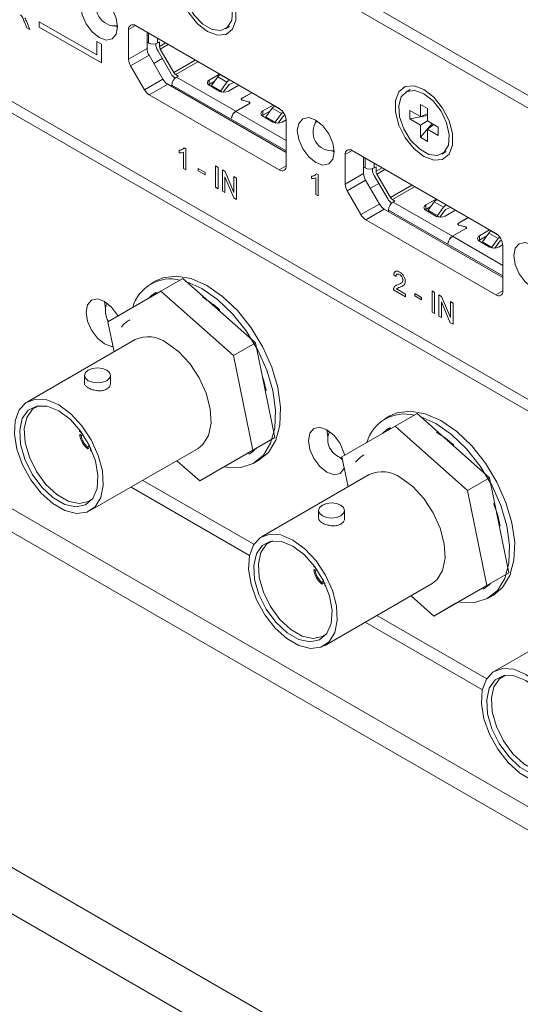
# Model space of a CAD drawing. Header units: millimetres. Extents: x 0 to 1118, y 0 to 864.
# Tile 7 of 256: x 231 to 240, y 174 to 192. Entities that reach past the tile are written whole.
import ezdxf

# ---------------------------------------------------------------- set-up
doc = ezdxf.new("R2010")
doc.units = ezdxf.units.MM

msp = doc.modelspace()

# ---------------------------------------------------------------- linework, layer by layer
at = {"color": 9, "linetype": 'Continuous', "lineweight": 15}
for p, q in [((249.46, 172.107), (201.623, 199.723)), ((249.46, 171.661), (201.482, 199.358)), ((249.46, 165.227), (197.949, 194.963)), ((249.46, 164.334), (197.666, 194.234)), ((232.863, 192.333), (232.731, 192.257)), ((233.111, 192.19), (233.111, 192)), ((233.287, 192.088), (233.287, 192)), ((233.323, 191.936), (233.437, 192.002)), ((233.49, 191.971), (233.338, 191.884)), ((233.597, 191.435), (234.008, 191.672)), ((234.061, 191.642), (233.635, 191.396)), ((233.561, 191.193), (235.754, 189.928)), ((234.903, 190.937), (234.903, 190.939)), ((234.916, 190.901), (234.916, 190.903)), ((235.036, 190.871), (235.036, 190.869)), ((234.79, 190.688), (235.754, 190.132)), ((235.045, 190.837), (235.045, 190.835)), ((235.643, 190.726), (235.534, 190.789)), ((237.017, 189.935), (236.885, 189.858)), ((237.265, 189.792), (237.265, 189.602)), ((235.621, 189.565), (235.754, 189.642)), ((237.442, 189.69), (237.442, 189.602)), ((237.477, 189.538), (237.591, 189.604)), ((237.644, 189.573), (237.493, 189.485)), ((237.751, 189.037), (238.162, 189.274)), ((238.215, 189.243), (237.789, 188.997)), ((237.716, 188.795), (239.908, 187.529)), ((239.057, 188.539), (239.057, 188.541)), ((239.07, 188.503), (239.07, 188.505)), ((239.19, 188.473), (239.19, 188.471)), ((239.199, 188.439), (239.199, 188.437)), ((238.944, 188.29), (239.908, 187.733)), ((239.797, 188.328), (239.688, 188.391)), ((239.775, 187.167), (239.908, 187.244)), ((236.535, 184.559), (236.551, 184.568))]:
    msp.add_line(p, q, dxfattribs=at)
at = {"color": 7, "linetype": 'Continuous', "lineweight": 15}
for p, q in [((227.675, 198.338), (249.46, 185.762)), ((227.657, 198.105), (249.46, 185.518)), ((227.657, 192.511), (249.46, 179.925)), ((230.777, 192.292), (230.733, 192.404)), ((230.776, 192.405), (230.834, 192.259)), ((232.121, 191.772), (231.016, 192.409)), ((231.016, 192.409), (231.016, 192.307)), ((227.657, 192.287), (249.46, 179.7)), ((230.834, 192.259), (230.777, 192.292)), ((231.016, 192.307), (232.209, 191.619)), ((232.486, 192.328), (232.518, 192.307)), ((232.731, 192.257), (232.731, 191.691)), ((235.621, 190.741), (232.863, 192.333)), ((233.084, 192.206), (233.084, 191.895)), ((234.586, 192.269), (234.665, 192.314)), ((232.209, 191.976), (232.121, 192.027)), ((232.121, 192.027), (232.121, 191.772)), ((233.099, 192.007), (233.111, 192)), ((233.287, 192), (233.323, 192.021)), ((233.323, 191.936), (233.323, 192.021)), ((232.209, 191.619), (232.209, 191.976)), ((232.731, 191.691), (233.084, 191.895)), ((233.252, 191.986), (233.252, 191.977)), ((233.547, 191.406), (233.288, 191.855)), ((233.597, 191.435), (233.338, 191.884)), ((233.123, 191.765), (232.769, 191.561)), ((233.123, 191.765), (233.387, 191.308)), ((233.375, 191.704), (233.212, 191.61)), ((233.033, 191.104), (232.769, 191.561)), ((233.033, 191.104), (233.387, 191.308)), ((233.685, 191.366), (233.635, 191.396)), ((233.685, 191.366), (233.65, 191.346)), ((233.65, 191.346), (234.788, 190.689)), ((234.374, 191.26), (234.264, 191.197)), ((234.277, 191.29), (234.473, 191.404)), ((234.277, 191.29), (234.277, 191.209)), ((234.38, 191.269), (234.277, 191.209)), ((234.44, 191.35), (234.321, 191.187)), ((234.44, 191.35), (234.617, 191.248)), ((234.492, 191.393), (234.489, 191.392)), ((234.489, 191.392), (234.666, 191.29)), ((234.498, 191.085), (234.617, 191.248)), ((234.749, 191.245), (234.657, 191.206)), ((234.666, 191.29), (234.668, 191.291)), ((233.48, 191.209), (233.127, 191.005)), ((233.48, 191.209), (235.754, 189.897)), ((233.561, 191.193), (233.561, 191.175)), ((234.277, 191.209), (234.262, 191.199)), ((234.47, 191.077), (234.277, 191.188)), ((234.321, 191.187), (234.498, 191.085)), ((234.321, 191.187), (234.36, 191.144)), ((234.36, 191.144), (234.497, 191.065)), ((234.521, 191.059), (234.498, 191.085)), ((234.656, 191.205), (234.547, 191.056)), ((234.843, 191.19), (234.647, 191.077)), ((234.903, 190.939), (235.091, 191.047)), ((235.093, 191.046), (234.905, 190.938)), ((238.132, 191.107), (238.053, 191.061)), ((233.127, 191.005), (235.621, 189.565)), ((234.894, 190.923), (234.894, 190.915)), ((235.035, 190.869), (234.915, 190.902)), ((234.916, 190.903), (235.036, 190.871)), ((234.788, 190.689), (235.045, 190.837)), ((235.046, 190.836), (234.79, 190.688)), ((235.055, 190.843), (235.055, 190.851)), ((235.304, 190.697), (235.501, 190.81)), ((235.45, 190.699), (235.304, 190.615)), ((235.304, 190.697), (235.304, 190.615)), ((235.485, 190.747), (235.365, 190.584)), ((235.485, 190.747), (235.661, 190.645)), ((235.534, 190.791), (235.534, 190.789)), ((235.536, 190.79), (235.534, 190.789)), ((238.122, 190.705), (238.326, 190.587)), ((238.122, 190.543), (238.122, 190.705)), ((238.326, 190.822), (238.466, 190.742)), ((238.326, 190.587), (238.326, 190.822)), ((238.466, 190.742), (238.466, 190.506)), ((234.704, 190.558), (234.702, 190.557)), ((234.703, 190.556), (234.702, 190.557)), ((235.304, 190.615), (235.29, 190.605)), ((235.498, 190.483), (235.304, 190.595)), ((235.365, 190.584), (235.542, 190.482)), ((235.365, 190.584), (235.404, 190.541)), ((235.404, 190.541), (235.524, 190.472)), ((235.492, 190.487), (235.495, 190.489)), ((235.542, 190.482), (235.661, 190.645)), ((235.559, 190.464), (235.542, 190.482)), ((235.7, 190.602), (235.598, 190.462)), ((235.753, 190.528), (235.675, 190.483)), ((235.702, 190.603), (235.729, 190.614)), ((235.754, 189.642), (235.754, 190.511)), ((238.122, 190.543), (238.466, 190.608)), ((238.326, 190.425), (238.122, 190.543)), ((238.466, 190.639), (238.326, 190.587)), ((238.326, 190.425), (238.466, 190.506)), ((238.466, 190.506), (238.67, 190.388)), ((238.326, 190.19), (238.555, 190.455)), ((238.326, 190.19), (238.326, 190.425)), ((238.582, 190.439), (238.466, 190.345)), ((238.466, 190.345), (238.466, 190.109)), ((238.67, 190.227), (238.466, 190.345)), ((238.67, 190.388), (238.67, 190.227)), ((238.466, 190.109), (238.326, 190.19)), ((233.698, 189.894), (233.698, 189.942)), ((233.796, 189.988), (233.825, 189.971)), ((233.825, 189.971), (233.825, 189.563)), ((236.64, 189.93), (236.673, 189.909)), ((239.775, 188.343), (237.017, 189.935)), ((238.74, 189.87), (238.82, 189.916)), ((233.78, 189.589), (233.78, 189.907)), ((236.885, 189.858), (236.885, 189.293)), ((237.238, 189.807), (237.238, 189.497)), ((233.825, 189.563), (233.78, 189.589)), ((234.065, 189.592), (234.197, 189.516)), ((234.065, 189.545), (234.065, 189.592)), ((234.197, 189.469), (234.065, 189.545)), ((234.396, 189.642), (234.446, 189.613)), ((234.396, 189.233), (234.396, 189.642)), ((234.446, 189.613), (234.446, 189.204)), ((234.528, 189.566), (234.58, 189.535)), ((234.528, 189.157), (234.528, 189.566)), ((234.58, 189.535), (234.75, 189.133)), ((237.253, 189.609), (237.265, 189.602)), ((237.406, 189.588), (237.406, 189.578)), ((237.442, 189.602), (237.477, 189.623)), ((237.477, 189.538), (237.477, 189.623)), ((234.197, 189.516), (234.197, 189.469)), ((234.747, 189.031), (234.577, 189.433)), ((234.577, 189.433), (234.577, 189.129)), ((234.75, 189.437), (234.8, 189.409)), ((234.75, 189.133), (234.75, 189.437)), ((234.8, 189.409), (234.8, 189)), ((236.238, 189.398), (236.238, 189.446)), ((236.319, 189.093), (236.319, 189.411)), ((236.335, 189.492), (236.365, 189.475)), ((236.365, 189.475), (236.365, 189.067)), ((236.885, 189.293), (237.238, 189.497)), ((237.277, 189.366), (236.924, 189.162)), ((237.277, 189.366), (237.541, 188.91)), ((237.701, 189.008), (237.443, 189.456)), ((237.751, 189.037), (237.493, 189.485)), ((234.446, 189.204), (234.396, 189.233)), ((234.577, 189.129), (234.528, 189.157)), ((237.187, 188.706), (236.924, 189.162)), ((237.53, 189.306), (237.367, 189.212)), ((234.8, 189), (234.747, 189.031)), ((236.365, 189.067), (236.319, 189.093)), ((237.839, 188.968), (237.789, 188.997)), ((237.839, 188.968), (237.804, 188.948)), ((238.431, 188.892), (238.627, 189.006)), ((238.646, 188.995), (238.644, 188.994)), ((238.644, 188.994), (238.82, 188.892)), ((237.187, 188.706), (237.541, 188.91)), ((237.635, 188.811), (237.281, 188.607)), ((237.635, 188.811), (239.908, 187.499)), ((237.716, 188.795), (237.716, 188.776)), ((237.804, 188.948), (238.943, 188.291)), ((238.431, 188.811), (238.416, 188.8)), ((238.528, 188.862), (238.419, 188.798)), ((238.431, 188.892), (238.431, 188.811)), ((238.535, 188.87), (238.431, 188.811)), ((238.624, 188.678), (238.431, 188.79)), ((238.594, 188.952), (238.475, 188.789)), ((238.475, 188.789), (238.652, 188.687)), ((238.475, 188.789), (238.514, 188.746)), ((238.594, 188.952), (238.771, 188.85)), ((238.652, 188.687), (238.771, 188.85)), ((238.81, 188.807), (238.701, 188.658)), ((238.998, 188.792), (238.801, 188.678)), ((238.903, 188.846), (238.811, 188.808)), ((238.82, 188.892), (238.823, 188.893)), ((237.281, 188.607), (239.775, 187.167)), ((238.514, 188.746), (238.651, 188.667)), ((238.676, 188.661), (238.652, 188.687)), ((239.057, 188.541), (239.245, 188.649)), ((239.247, 188.648), (239.059, 188.54)), ((238.943, 188.291), (239.199, 188.439)), ((239.201, 188.438), (238.944, 188.29)), ((239.048, 188.524), (239.048, 188.516)), ((239.189, 188.471), (239.069, 188.503)), ((239.07, 188.505), (239.19, 188.473)), ((239.209, 188.445), (239.209, 188.453)), ((239.459, 188.299), (239.655, 188.412)), ((239.459, 188.217), (239.444, 188.207)), ((239.604, 188.301), (239.459, 188.217)), ((239.459, 188.299), (239.459, 188.217)), ((239.639, 188.349), (239.52, 188.186)), ((239.639, 188.349), (239.816, 188.247)), ((239.691, 188.392), (239.688, 188.391)), ((239.689, 188.393), (239.689, 188.391)), ((239.697, 188.084), (239.816, 188.247)), ((239.856, 188.205), (239.883, 188.216)), ((238.858, 188.16), (238.856, 188.159)), ((238.858, 188.158), (238.856, 188.159)), ((239.652, 188.085), (239.459, 188.197)), ((239.52, 188.186), (239.697, 188.084)), ((239.52, 188.186), (239.559, 188.143)), ((239.559, 188.143), (239.679, 188.073)), ((239.646, 188.089), (239.649, 188.09)), ((239.713, 188.066), (239.697, 188.084)), ((239.855, 188.204), (239.753, 188.064)), ((239.907, 188.13), (239.829, 188.085)), ((239.908, 187.244), (239.908, 188.113)), ((233.351, 187.236), (233.773, 187.48)), ((235.163, 186.247), (233.773, 187.48)), ((237.861, 187.521), (237.816, 187.552)), ((233.252, 187.436), (233.153, 187.379)), ((237.87, 187.28), (238.043, 187.18)), ((233.351, 187.236), (232.333, 186.648)), ((233.251, 187.209), (233.264, 187.186)), ((234.741, 186.003), (233.351, 187.236)), ((238.043, 187.128), (237.812, 187.262)), ((238.043, 187.18), (238.043, 187.128)), ((238.22, 187.194), (238.351, 187.118)), ((238.22, 187.146), (238.22, 187.194)), ((238.351, 187.071), (238.22, 187.146)), ((238.351, 187.118), (238.351, 187.071)), ((238.55, 187.243), (238.6, 187.215)), ((238.55, 186.835), (238.55, 187.243)), ((238.6, 187.215), (238.6, 186.806)), ((238.682, 187.167), (238.735, 187.137)), ((238.682, 186.759), (238.682, 187.167)), ((238.735, 187.137), (238.904, 186.735)), ((232.287, 186.902), (232.269, 187.041)), ((238.901, 186.633), (238.732, 187.035)), ((238.732, 187.035), (238.732, 186.73)), ((238.904, 187.039), (238.954, 187.01)), ((238.904, 186.735), (238.904, 187.039)), ((238.954, 187.01), (238.954, 186.602)), ((234.473, 186.881), (234.468, 186.863)), ((238.6, 186.806), (238.55, 186.835)), ((238.732, 186.73), (238.682, 186.759)), ((232.333, 186.648), (232.451, 186.074)), ((238.954, 186.602), (238.901, 186.633)), ((232.857, 186.308), (230.788, 185.114)), ((234.741, 186.003), (235.163, 186.247)), ((235.536, 184.427), (235.163, 186.247)), ((235.113, 184.183), (234.741, 186.003)), ((231.884, 185.621), (231.884, 185.472)), ((232.384, 185.472), (232.384, 185.621)), ((235.348, 185.42), (235.334, 185.413)), ((235.368, 185.332), (235.35, 185.337)), ((237.742, 184.844), (237.643, 184.787)), ((237.841, 184.644), (238.263, 184.888)), ((239.653, 183.655), (238.263, 184.888)), ((237.841, 184.644), (236.823, 184.056)), ((239.231, 183.411), (237.841, 184.644)), ((231.791, 184.543), (231.796, 184.568)), ((231.818, 184.527), (231.791, 184.543)), ((231.791, 184.482), (231.839, 184.509)), ((231.818, 184.466), (231.791, 184.482)), ((231.82, 184.536), (231.818, 184.527)), ((231.863, 184.473), (231.818, 184.466)), ((236.553, 184.44), (236.535, 184.578)), ((236.536, 184.542), (236.565, 184.559)), ((237.741, 184.617), (237.755, 184.594)), ((231.948, 184.24), (231.969, 184.266)), ((231.948, 184.24), (231.948, 184.209)), ((234.518, 183.839), (235.536, 184.427)), ((235.113, 184.183), (235.536, 184.427)), ((238.963, 184.289), (238.958, 184.271)), ((231.996, 184.237), (231.948, 184.209)), ((231.995, 183.025), (234.063, 184.219)), ((232.001, 184.21), (232.001, 184.179)), ((232.001, 184.21), (232.01, 184.207)), ((232.028, 184.17), (232.001, 184.179)), ((234.096, 183.595), (235.113, 184.183)), ((235.04, 184.11), (235.027, 184.133)), ((235.134, 184.177), (235.126, 184.19)), ((236.823, 184.056), (236.941, 183.482)), ((233.657, 183.984), (234.096, 183.595)), ((235.138, 183.94), (235.237, 183.998)), ((236.834, 184.002), (236.777, 184.051)), ((234.096, 183.595), (234.518, 183.839)), ((237.347, 183.716), (235.279, 182.522)), ((233.003, 183.607), (235.131, 182.379)), ((239.231, 183.411), (239.653, 183.655)), ((240.026, 181.835), (239.653, 183.655)), ((232.779, 183.478), (235.048, 182.167)), ((239.603, 181.591), (239.231, 183.411)), ((236.374, 183.029), (236.374, 182.88)), ((236.874, 182.88), (236.874, 183.029)), ((239.838, 182.828), (239.824, 182.82)), ((239.858, 182.74), (239.84, 182.745)), ((236.281, 181.951), (236.286, 181.976)), ((236.308, 181.935), (236.281, 181.951)), ((236.281, 181.89), (236.329, 181.917)), ((236.308, 181.874), (236.281, 181.89)), ((236.31, 181.944), (236.308, 181.935)), ((236.353, 181.881), (236.308, 181.874)), ((239.008, 181.247), (240.026, 181.835)), ((239.603, 181.591), (240.026, 181.835)), ((236.439, 181.648), (236.459, 181.674)), ((236.439, 181.648), (236.439, 181.617)), ((236.486, 181.645), (236.439, 181.617)), ((236.485, 180.433), (238.553, 181.627)), ((236.492, 181.618), (236.492, 181.587)), ((236.492, 181.618), (236.5, 181.615)), ((239.624, 181.585), (239.616, 181.598)), ((236.518, 181.578), (236.492, 181.587)), ((238.586, 181.003), (239.603, 181.591)), ((239.53, 181.518), (239.517, 181.541)), ((238.147, 181.392), (238.586, 181.003)), ((238.586, 181.003), (239.008, 181.247)), ((239.628, 181.348), (239.727, 181.405)), ((241.815, 181.137), (239.746, 179.943)), ((237.269, 180.885), (239.516, 179.588)), ((237.493, 181.015), (239.599, 179.8))]:
    msp.add_line(p, q, dxfattribs=at)
at = {"color": 7, "linetype": 'Continuous', "lineweight": 15, "flags": 128}
for points in [[(234.242, 192.221), (234.433, 192.15), (234.6, 192.165), (234.724, 192.264), (234.79, 192.436), (234.79, 192.659), (234.724, 192.907), (234.6, 193.15), (234.433, 193.358), (234.242, 193.507), (234.052, 193.578), (233.884, 193.563), (233.76, 193.464), (233.694, 193.292), (233.694, 193.069), (233.76, 192.821), (233.884, 192.578), (234.052, 192.37), (234.242, 192.221)], [(234.242, 193.425), (234.066, 193.489), (233.915, 193.468), (233.807, 193.365), (233.758, 193.195), (233.774, 192.98), (233.854, 192.75), (233.986, 192.534), (234.153, 192.364), (234.331, 192.261), (234.498, 192.239), (234.63, 192.302), (234.71, 192.44), (234.726, 192.636), (234.677, 192.863), (234.57, 193.09), (234.418, 193.286), (234.242, 193.425)], [(232.165, 192.103), (232.3, 192.056), (232.415, 192.079), (232.492, 192.167), (232.518, 192.308), (232.492, 192.479), (232.415, 192.656), (232.3, 192.811), (232.165, 192.92), (232.03, 192.967), (231.915, 192.945), (231.838, 192.856), (231.811, 192.716), (231.838, 192.544), (231.915, 192.367), (232.03, 192.213), (232.165, 192.103)], [(233.099, 192.007), (233.09, 192.014), (233.084, 192.018)], [(233.563, 191.162), (233.562, 191.163), (233.561, 191.175)], [(238.396, 189.823), (238.587, 189.752), (238.754, 189.767), (238.879, 189.866), (238.945, 190.038), (238.945, 190.261), (238.879, 190.509), (238.754, 190.752), (238.587, 190.96), (238.396, 191.109), (238.206, 191.18), (238.038, 191.165), (237.914, 191.066), (237.848, 190.894), (237.848, 190.671), (237.914, 190.423), (238.038, 190.18), (238.206, 189.971), (238.396, 189.823)], [(238.396, 191.027), (238.221, 191.091), (238.069, 191.07), (237.961, 190.967), (237.912, 190.797), (237.929, 190.582), (238.008, 190.351), (238.14, 190.136), (238.307, 189.966), (238.486, 189.862), (238.652, 189.841), (238.784, 189.904), (238.864, 190.042), (238.88, 190.238), (238.831, 190.465), (238.724, 190.692), (238.572, 190.888), (238.396, 191.027)], [(234.915, 190.902), (234.906, 190.905), (234.9, 190.908), (234.895, 190.913), (234.892, 190.919), (234.892, 190.924), (234.893, 190.929), (234.897, 190.935), (234.903, 190.939)], [(234.916, 190.903), (234.908, 190.906), (234.902, 190.909), (234.897, 190.914), (234.895, 190.919), (234.894, 190.924), (234.896, 190.929), (234.899, 190.934), (234.905, 190.938)], [(235.045, 190.837), (235.05, 190.841), (235.053, 190.845), (235.055, 190.85), (235.054, 190.855), (235.052, 190.859), (235.048, 190.863), (235.042, 190.867), (235.035, 190.869)], [(235.036, 190.871), (235.043, 190.868), (235.05, 190.864), (235.054, 190.86), (235.057, 190.855), (235.057, 190.85), (235.056, 190.845), (235.052, 190.84), (235.046, 190.836)], [(236.319, 189.705), (236.454, 189.658), (236.569, 189.68), (236.646, 189.769), (236.673, 189.909), (236.646, 190.081), (236.569, 190.258), (236.454, 190.413), (236.319, 190.522), (236.184, 190.569), (236.069, 190.546), (235.993, 190.458), (235.966, 190.318), (235.993, 190.146), (236.069, 189.969), (236.184, 189.814), (236.319, 189.705)], [(236.319, 190.522), (236.319, 190.522), (236.321, 190.483)], [(237.253, 189.609), (237.244, 189.615), (237.238, 189.62)], [(237.717, 188.764), (237.717, 188.765), (237.716, 188.776)], [(239.069, 188.503), (239.061, 188.506), (239.054, 188.51), (239.049, 188.515), (239.046, 188.52), (239.046, 188.526), (239.048, 188.531), (239.052, 188.536), (239.057, 188.541)], [(239.07, 188.505), (239.062, 188.507), (239.056, 188.511), (239.051, 188.516), (239.049, 188.521), (239.048, 188.526), (239.05, 188.531), (239.054, 188.536), (239.059, 188.54)], [(239.199, 188.439), (239.204, 188.442), (239.208, 188.447), (239.209, 188.452), (239.209, 188.456), (239.206, 188.461), (239.202, 188.465), (239.196, 188.469), (239.189, 188.471)], [(239.19, 188.473), (239.198, 188.47), (239.204, 188.466), (239.208, 188.462), (239.211, 188.457), (239.212, 188.452), (239.21, 188.446), (239.206, 188.442), (239.201, 188.438)], [(240.473, 187.307), (240.609, 187.26), (240.723, 187.282), (240.8, 187.37), (240.827, 187.511), (240.8, 187.683), (240.723, 187.86), (240.609, 188.014), (240.473, 188.124), (240.338, 188.171), (240.223, 188.148), (240.147, 188.06), (240.12, 187.919), (240.147, 187.748), (240.223, 187.571), (240.338, 187.416), (240.473, 187.307)], [(233.252, 187.436), (233.385, 187.494), (233.644, 187.528), (233.931, 187.478), (234.232, 187.345), (234.534, 187.136), (234.823, 186.86), (235.084, 186.531), (235.306, 186.164), (235.479, 185.776), (235.594, 185.386), (235.646, 185.01), (235.632, 184.668), (235.553, 184.375), (235.414, 184.144), (235.237, 183.998)], [(233.845, 187.416), (234.133, 187.288), (234.435, 187.078), (234.724, 186.803), (234.985, 186.474), (235.207, 186.107), (235.38, 185.719), (235.495, 185.328), (235.547, 184.953), (235.533, 184.611), (235.454, 184.318), (235.315, 184.087), (235.12, 183.93), (234.88, 183.854), (234.606, 183.863), (234.57, 183.869)], [(232.528, 186.761), (232.519, 186.777), (232.404, 186.932), (232.269, 187.041), (232.134, 187.088), (232.019, 187.066), (231.942, 186.977), (231.916, 186.837), (231.942, 186.665), (232.019, 186.488), (232.134, 186.334), (232.269, 186.224), (232.269, 186.224)], [(232.269, 186.224), (232.404, 186.177), (232.43, 186.176)], [(234.063, 184.219), (234.157, 184.293), (234.264, 184.47), (234.311, 184.705), (234.295, 184.982), (234.217, 185.279), (234.083, 185.576), (233.903, 185.849), (233.69, 186.079), (233.46, 186.248)], [(232.311, 185.519), (232.23, 185.488), (232.134, 185.477), (232.038, 185.488), (231.957, 185.519), (231.903, 185.566), (231.884, 185.621), (231.903, 185.676), (231.957, 185.723), (232.038, 185.754), (232.134, 185.765), (232.23, 185.754), (232.311, 185.723), (232.365, 185.676), (232.384, 185.621), (232.365, 185.566), (232.311, 185.519)], [(231.392, 185.054), (231.622, 184.885), (231.835, 184.655), (232.015, 184.382), (232.149, 184.085), (232.227, 183.788), (232.242, 183.511), (232.195, 183.276), (232.088, 183.099), (231.93, 182.995), (231.731, 182.97), (231.508, 183.027), (231.275, 183.161), (231.052, 183.362), (230.853, 183.616), (230.695, 183.904), (230.588, 184.204), (230.541, 184.494), (230.556, 184.752), (230.634, 184.96), (230.768, 185.102), (230.948, 185.167), (231.161, 185.151), (231.392, 185.054)], [(231.392, 184.938), (231.17, 185.028), (230.968, 185.032), (230.803, 184.951), (230.691, 184.791), (230.641, 184.567), (230.658, 184.3), (230.74, 184.011), (230.88, 183.728), (231.065, 183.475), (231.279, 183.275), (231.504, 183.146), (231.718, 183.099), (231.903, 183.137), (232.043, 183.259), (232.125, 183.453), (232.142, 183.701), (232.092, 183.983), (231.98, 184.272), (231.815, 184.543), (231.613, 184.772), (231.392, 184.938)], [(231.004, 185.038), (230.888, 184.971), (230.779, 184.815), (230.73, 184.597), (230.746, 184.335), (230.826, 184.053), (230.963, 183.777), (231.144, 183.53), (231.353, 183.335), (231.572, 183.208), (231.781, 183.162), (231.962, 183.2), (232.03, 183.244)], [(237.742, 184.844), (237.875, 184.902), (238.134, 184.936), (238.421, 184.886), (238.722, 184.753), (239.024, 184.544), (239.313, 184.268), (239.574, 183.939), (239.796, 183.572), (239.969, 183.184), (240.084, 182.793), (240.136, 182.418), (240.122, 182.076), (240.043, 181.783), (239.904, 181.552), (239.727, 181.405)], [(238.335, 184.824), (238.623, 184.695), (238.925, 184.486), (239.214, 184.211), (239.475, 183.882), (239.697, 183.515), (239.87, 183.127), (239.985, 182.736), (240.037, 182.361), (240.023, 182.019), (239.944, 181.726), (239.805, 181.495), (239.61, 181.338), (239.37, 181.262), (239.096, 181.27), (239.061, 181.277)], [(236.875, 184.086), (236.861, 184.138), (236.785, 184.314), (236.67, 184.469), (236.535, 184.578), (236.399, 184.625), (236.285, 184.603), (236.208, 184.515), (236.181, 184.374), (236.208, 184.202), (236.285, 184.026), (236.399, 183.871), (236.535, 183.762), (236.535, 183.762)], [(236.535, 183.762), (236.67, 183.715), (236.785, 183.737), (236.861, 183.825), (236.867, 183.84)], [(238.553, 181.627), (238.647, 181.701), (238.754, 181.878), (238.801, 182.113), (238.785, 182.39), (238.707, 182.687), (238.573, 182.984), (238.393, 183.257), (238.18, 183.487), (237.95, 183.656)], [(236.801, 182.927), (236.72, 182.895), (236.624, 182.884), (236.528, 182.895), (236.447, 182.927), (236.393, 182.974), (236.374, 183.029), (236.393, 183.084), (236.447, 183.131), (236.528, 183.162), (236.624, 183.173), (236.72, 183.162), (236.801, 183.131), (236.855, 183.084), (236.874, 183.029), (236.855, 182.974), (236.801, 182.927)], [(235.882, 182.462), (236.112, 182.293), (236.325, 182.063), (236.505, 181.79), (236.639, 181.493), (236.717, 181.196), (236.733, 180.919), (236.685, 180.684), (236.578, 180.507), (236.42, 180.403), (236.221, 180.378), (235.998, 180.435), (235.766, 180.569), (235.542, 180.77), (235.343, 181.024), (235.185, 181.312), (235.078, 181.612), (235.031, 181.901), (235.047, 182.16), (235.124, 182.368), (235.258, 182.51), (235.438, 182.575), (235.652, 182.559), (235.882, 182.462)], [(235.882, 182.346), (235.66, 182.435), (235.458, 182.44), (235.294, 182.358), (235.181, 182.199), (235.132, 181.975), (235.148, 181.707), (235.23, 181.419), (235.37, 181.136), (235.555, 180.883), (235.77, 180.683), (235.994, 180.554), (236.208, 180.506), (236.393, 180.545), (236.533, 180.667), (236.615, 180.861), (236.632, 181.109), (236.582, 181.391), (236.47, 181.68), (236.305, 181.95), (236.103, 182.179), (235.882, 182.346)], [(235.494, 182.446), (235.378, 182.379), (235.269, 182.223), (235.22, 182.004), (235.236, 181.743), (235.316, 181.461), (235.453, 181.185), (235.634, 180.938), (235.843, 180.743), (236.062, 180.616), (236.271, 180.57), (236.452, 180.608), (236.52, 180.652)], [(240.349, 179.883), (240.579, 179.714), (240.793, 179.484), (240.973, 179.211), (241.107, 178.914), (241.184, 178.617), (241.2, 178.34), (241.153, 178.104), (241.046, 177.928), (240.888, 177.824), (240.689, 177.799), (240.465, 177.855), (240.233, 177.99), (240.01, 178.191), (239.811, 178.445), (239.653, 178.733), (239.546, 179.032), (239.498, 179.322), (239.514, 179.581), (239.592, 179.789), (239.726, 179.93), (239.906, 179.996), (240.119, 179.98), (240.349, 179.883)], [(240.349, 179.767), (240.128, 179.856), (239.926, 179.861), (239.761, 179.779), (239.649, 179.62), (239.599, 179.396), (239.616, 179.128), (239.698, 178.84), (239.838, 178.557), (240.023, 178.304), (240.237, 178.104), (240.461, 177.975), (240.676, 177.927), (240.861, 177.966), (241.001, 178.088), (241.083, 178.282), (241.099, 178.53), (241.05, 178.811), (240.937, 179.1), (240.773, 179.371), (240.571, 179.6), (240.349, 179.767)], [(239.961, 179.866), (239.846, 179.799), (239.736, 179.644), (239.688, 179.425), (239.704, 179.164), (239.784, 178.882), (239.92, 178.606), (240.101, 178.359), (240.311, 178.164), (240.53, 178.037), (240.739, 177.991), (240.92, 178.029), (240.988, 178.073)]]:
    msp.add_lwpolyline(points, dxfattribs=at)
at = {"color": 7, "linetype": 'Continuous', "lineweight": 15}
for centre, radius, start, end in [((232.474, 192.69), 0.363, 143.0777, 276.9169), ((232.811, 192.27), 0.0819, 50.7967, 189.214), ((233.199, 192.171), 0.192, 242.6097, 297.3903), ((233.355, 191.905), 0.271, 181.9565, 211.1437), ((233.504, 191.985), 0.252, 181.9565, 211.1437), ((233.431, 191.94), 0.108, 181.9565, 211.1437), ((233.001, 191.7), 0.271, 181.9565, 211.1437), ((233.692, 191.487), 0.108, 208.8556, 238.0453), ((233.623, 191.439), 0.27, 208.8556, 238.0453), ((233.78, 191.538), 0.267, 209.3986, 233.3111), ((233.753, 191.184), 0.192, 122.6055, 177.3945), ((234.296, 191.239), 0.0546, 110.7834, 249.2166), ((234.543, 191.279), 0.125, 115.3192, 145.427), ((234.719, 191.177), 0.125, 115.3192, 145.427), ((233.27, 191.235), 0.27, 208.8556, 238.0453), ((234.558, 191.247), 0.192, 242.6097, 297.3903), ((234.658, 191.203), 0.00312, 115.3192, 145.427), ((234.895, 190.525), 0.196, 122.923, 170.4007), ((234.896, 190.524), 0.196, 122.923, 170.4007), ((235.324, 190.646), 0.0546, 110.7834, 249.2166), ((235.587, 190.676), 0.125, 115.3192, 145.427), ((235.466, 190.498), 0.288, 2.6055, 57.3945), ((235.777, 190.562), 0.142, 126.7055, 144.3901), ((235.586, 190.654), 0.192, 242.6097, 297.3903), ((235.703, 190.6), 0.00312, 115.3192, 145.427), ((236.629, 190.292), 0.362, 143.0777, 276.9169), ((236.966, 189.871), 0.0819, 50.7967, 189.214), ((235.673, 189.629), 0.0819, 230.7967, 9.214), ((237.353, 189.773), 0.192, 242.6097, 297.3903), ((237.659, 189.587), 0.252, 181.9565, 211.1437), ((237.585, 189.541), 0.108, 181.9565, 211.1437), ((237.509, 189.506), 0.271, 181.9565, 211.1437), ((237.155, 189.302), 0.271, 181.9565, 211.1437), ((237.934, 189.139), 0.267, 209.3986, 233.3111), ((237.846, 189.089), 0.108, 208.8556, 238.0453), ((238.697, 188.881), 0.125, 115.3192, 145.427), ((237.778, 189.041), 0.27, 208.8556, 238.0453), ((237.908, 188.786), 0.192, 122.6055, 177.3945), ((238.45, 188.841), 0.0546, 110.7834, 249.2166), ((238.874, 188.779), 0.125, 115.3192, 145.427), ((238.812, 188.805), 0.00312, 115.3192, 145.427), ((237.424, 188.836), 0.27, 208.8556, 238.0453), ((238.713, 188.849), 0.192, 242.6097, 297.3903), ((239.049, 188.126), 0.196, 122.923, 170.4007), ((239.051, 188.125), 0.196, 122.923, 170.4007), ((239.478, 188.248), 0.0546, 110.7834, 249.2166), ((239.742, 188.278), 0.125, 115.3192, 145.427), ((239.62, 188.1), 0.288, 2.6055, 57.3945), ((239.931, 188.164), 0.142, 126.7055, 144.3901), ((239.741, 188.256), 0.192, 242.6097, 297.3903), ((239.857, 188.202), 0.00312, 115.3192, 145.427), ((233.534, 186.72), 0.753, 75.6018, 164.4024), ((233.559, 186.678), 0.614, 120.126, 136.823), ((233.668, 186.724), 0.628, 129.4197, 136.739), ((233.126, 185.378), 2.019, 48.1358, 59.6566), ((239.827, 187.231), 0.0819, 230.7967, 9.214), ((232.659, 186.858), 0.375, 156.0894, 212.8413), ((233.033, 186.212), 0.553, 120.1978, 142.56), ((233.107, 185.762), 0.601, 54.0706, 114.619), ((232.857, 184.814), 2.564, 11.6606, 18.0978), ((238.024, 184.128), 0.753, 75.6018, 164.4024), ((232.207, 184.54), 0.42, 188.0025, 231.9975), ((232.176, 184.522), 0.362, 188.8838, 231.1162), ((236.925, 184.395), 0.375, 156.0894, 255.0312), ((238.049, 184.086), 0.614, 120.126, 136.823), ((238.159, 184.132), 0.628, 129.4197, 136.739), ((237.616, 182.786), 2.019, 48.1358, 59.6566), ((234.732, 184.641), 0.614, 300.1263, 316.8447), ((237.523, 183.619), 0.553, 120.1978, 142.56), ((237.597, 183.17), 0.601, 54.0706, 114.619), ((237.266, 182.201), 2.647, 11.7442, 21.356), ((236.697, 181.948), 0.42, 188.0025, 231.9975), ((236.666, 181.93), 0.362, 188.8838, 231.1162), ((239.222, 182.049), 0.614, 300.1263, 316.8447)]:
    msp.add_arc(centre, radius, start, end, dxfattribs=at)
for points, knots in [([(230.733, 192.404), (230.726, 192.42), (230.715, 192.448), (230.699, 192.485), (230.682, 192.518), (230.666, 192.534), (230.659, 192.542)], [0, 0, 0, 0, 0.340601, 0.560969, 0.780774, 1, 1, 1, 1]), ([(230.739, 192.483), (230.747, 192.468), (230.761, 192.443), (230.771, 192.417), (230.776, 192.405)], [0, 0, 0, 0, 0.559794, 1, 1, 1, 1]), ([(233.698, 189.942), (233.72, 189.944), (233.76, 189.947), (233.785, 189.976), (233.796, 189.988)], [0, 0, 0, 0, 0.560427, 1, 1, 1, 1]), ([(233.78, 189.907), (233.766, 189.902), (233.741, 189.892), (233.711, 189.894), (233.698, 189.894)], [0, 0, 0, 0, 0.559686, 1, 1, 1, 1]), ([(236.238, 189.446), (236.26, 189.448), (236.299, 189.451), (236.324, 189.479), (236.335, 189.492)], [0, 0, 0, 0, 0.560427, 1, 1, 1, 1]), ([(236.319, 189.411), (236.305, 189.406), (236.28, 189.396), (236.251, 189.397), (236.238, 189.398)], [0, 0, 0, 0, 0.559686, 1, 1, 1, 1]), ([(237.816, 187.552), (237.819, 187.569), (237.824, 187.602), (237.854, 187.624), (237.892, 187.621), (237.917, 187.608), (237.929, 187.602)], [0, 0, 0, 0, 0.2802352, 0.558893, 0.7791323, 1, 1, 1, 1]), ([(237.928, 187.555), (237.919, 187.56), (237.899, 187.57), (237.876, 187.565), (237.863, 187.546), (237.862, 187.529), (237.861, 187.521)], [0, 0, 0, 0, 0.28041, 0.559489, 0.779375, 1, 1, 1, 1]), ([(237.993, 187.452), (237.992, 187.463), (237.989, 187.485), (237.971, 187.518), (237.95, 187.542), (237.936, 187.551), (237.928, 187.555)], [0, 0, 0, 0, 0.27908, 0.558612, 0.779043, 1, 1, 1, 1]), ([(237.929, 187.602), (237.945, 187.592), (237.976, 187.571), (238.012, 187.522), (238.035, 187.47), (238.037, 187.441), (238.038, 187.426)], [0, 0, 0, 0, 0.280482, 0.559644, 0.779749, 1, 1, 1, 1]), ([(237.812, 187.262), (237.812, 187.268), (237.812, 187.281), (237.815, 187.291), (237.816, 187.295)], [0, 0, 0, 0, 0.559956, 1, 1, 1, 1]), ([(237.816, 187.295), (237.822, 187.308), (237.832, 187.328), (237.854, 187.345), (237.875, 187.356), (237.89, 187.362), (237.898, 187.364)], [0, 0, 0, 0, 0.3394111, 0.559525, 0.7797523, 1, 1, 1, 1]), ([(237.94, 187.315), (237.932, 187.312), (237.918, 187.307), (237.899, 187.299), (237.883, 187.292), (237.874, 187.284), (237.87, 187.28)], [0, 0, 0, 0, 0.340038, 0.560063, 0.78009, 1, 1, 1, 1]), ([(237.898, 187.364), (237.92, 187.374), (237.952, 187.387), (237.987, 187.415), (237.991, 187.44), (237.993, 187.452)], [0, 0, 0, 0, 0.5613127, 0.7813859, 1, 1, 1, 1]), ([(238.038, 187.426), (238.036, 187.408), (238.031, 187.372), (237.993, 187.337), (237.96, 187.324), (237.94, 187.315)], [0, 0, 0, 0, 0.278741, 0.558834, 1, 1, 1, 1]), ([(232.311, 185.36), (232.289, 185.35), (232.246, 185.33), (232.164, 185.324), (232.079, 185.334), (232, 185.358), (231.936, 185.391), (231.897, 185.43), (231.88, 185.458), (231.884, 185.472), (231.885, 185.472)], [0, 0, 0, 0, 0.141084, 0.282094, 0.425022, 0.569265, 0.711456, 0.851492, 0.992489, 1, 1, 1, 1]), ([(232.381, 185.473), (232.381, 185.462), (232.382, 185.433), (232.357, 185.392), (232.325, 185.369), (232.311, 185.36)], [0, 0, 0, 0, 0.241372, 0.673856, 1, 1, 1, 1]), ([(236.801, 182.768), (236.779, 182.758), (236.736, 182.738), (236.654, 182.732), (236.569, 182.741), (236.49, 182.766), (236.426, 182.799), (236.387, 182.838), (236.37, 182.865), (236.375, 182.88), (236.375, 182.88)], [0, 0, 0, 0, 0.141084, 0.282094, 0.425022, 0.569265, 0.711456, 0.851492, 0.992489, 1, 1, 1, 1]), ([(236.871, 182.88), (236.871, 182.87), (236.872, 182.841), (236.847, 182.8), (236.815, 182.777), (236.801, 182.768)], [0, 0, 0, 0, 0.241372, 0.673856, 1, 1, 1, 1])]:
    msp.add_open_spline(points, degree=3, knots=knots, dxfattribs=at)

doc.saveas('drawing.dxf')
